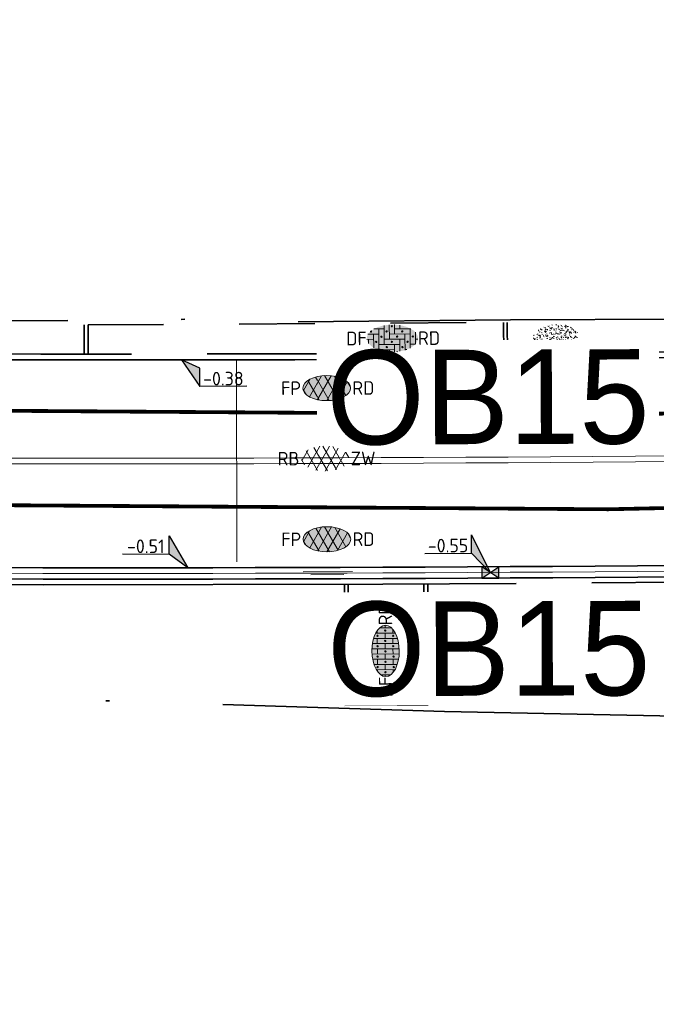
# Model space of a CAD drawing. Header units: metres. Extents: x 0 to 269924, y 0 to 933292.
# Tile 129 of 247: x 134022 to 134039, y 466501 to 466528. Entities that reach past the tile are written whole.
import ezdxf
from ezdxf import colors
from ezdxf.entities.mleader import LeaderData, LeaderLine
from ezdxf.enums import TextEntityAlignment as Align
from ezdxf.math import Vec2, Vec3

# ---------------------------------------------------------------- set-up
doc = ezdxf.new("R2018")
doc.units = ezdxf.units.M
for name, pattern in [('VH-OPSLUITBAND_100X200', [16, 8, -2, 4, -2]), ('VH-OPSLUITBAND_150X250', [24, 16, -2, 4, -2]), ('VW-1-1_STREEP', [2, 1, -1]), ('XX-HIDDEN', [4, 2, -2]), ('XX-PROJECTGRENS', [18, 12, -3, 0, -3])]:
    doc.linetypes.add(name, pattern=pattern)
doc.layers.add('N-WE-GR-GRAS-S', color=7, linetype='Continuous', lineweight=18, true_color=0x00a500)
doc.layers.add('N-WE-RI-HWA_KOLK-S', color=150, linetype='Continuous', lineweight=25, true_color=0x007fff)
for name, color, linetype, lineweight in [('N-WE-KG-GRENS_PROJECT-G', 7, 'XX-PROJECTGRENS', 35), ('N-WE-KL-ET_LS_OV_LICHTMAST-S', 190, 'Continuous', 25), ('N-WE-VH-GOOT-S', 170, 'Continuous', 18), ('N-WE-VH-GOOT_STRAATBAKSTEEN-G', 170, 'Continuous', 35), ('N-WE-VH-KANTOPSLUITING-T18', 10, 'Continuous', 18), ('N-WE-VH-KANTOPSLUITING_OPSLUITBAND_100X200-G', 150, 'VH-OPSLUITBAND_100X200', 35), ('N-WE-VH-KANTOPSLUITING_OPSLUITBAND_150X250-G', 150, 'VH-OPSLUITBAND_150X250', 35), ('N-WE-VH-KANTOPSLUITING_VOORKANTBAND-G', 50, 'Continuous', 35), ('N-WE-VH-MATERIAALGRENS-G', 7, 'XX-HIDDEN', 35), ('N-WE-VH-VERHARDING-T18', 10, 'Continuous', 18), ('N-WE-VH-VERHARDING_ASFALT-S', 7, 'Continuous', 18), ('N-WE-VH-VERHARDING_STRAATBAKSTEEN-S', 7, 'Continuous', 18), ('N-WE-VW-MARKERING_LANGS_STREEP_11_010-G', 7, 'VW-1-1_STREEP', 13), ('X-XX-AL-HOOGTELABEL-S', 7, 'Continuous', 25)]:
    doc.layers.add(name, color=color, linetype=linetype, lineweight=lineweight)
doc.layers.add('X-XX-AL-HULPLIJN-G', color=30, linetype='Continuous', lineweight=18, plot=False)
doc.styles.add('NLCS-ISO', font='NLCS-ISO.ttf')
doc.styles.add('NLCS-ISO-M200-T18', font='NLCS-ISO.ttf', dxfattribs={"height": 0.36})
doc.styles.get("Standard").update_dxf_attribs({"font": 'romand.shx'})

# ---------------------------------------------------------------- blocks, each defined once
blk = doc.blocks.new('*U139')
for p, q in [((2.19, -1.58), (0, 0)), ((0, 0), (1.7, -3.93)), ((1.7, -3.93), (2.19, -1.58)), ((7.77, -5.19), (1.7, -3.93))]:
    blk.add_line(p, q)
blk.add_solid([(2.19, -1.58), (0, 0), (1.7, -3.93)])
at = {"style": 'NLCS-ISO'}
blk.add_attdef('...', text='', height=1.8, rotation=348.3054, dxfattribs=at).set_placement((4.65, -4.97), align=Align.BOTTOM_CENTER)
blk = doc.blocks.new('*U110')
at = {"lineweight": 30, "flags": 106}
blk.add_attdef('OB', text='', height=0.36, dxfattribs=at).set_placement((0, 0.1), align=Align.BOTTOM_CENTER)
blk = doc.blocks.new('SVH-GOOT_SYMBOOL-SO')
at = {"color": 7, "linetype": 'Continuous'}
for p, q in [((0, 2.669), (0, -2.669)), ((0.2, 3.125), (0.2, -3.359)), ((-0.206, 2.137), (-0.206, -2.217))]:
    blk.add_line(p, q, dxfattribs=at)
at = {"style": 'NLCS-ISO'}
blk.add_attdef('MATERIAAL', text='', height=1.8, dxfattribs=at).set_placement((-1.098, 0), align=Align.MIDDLE_RIGHT)
blk.add_attdef('KLEUR', text='', height=1.8, dxfattribs=at).set_placement((1.1, 0), align=Align.MIDDLE_LEFT)
blk = doc.blocks.new('*U248')
for p, q in [((-1.99, 2.94), (-1.58, 5.31)), ((-1.58, 5.31), (0, 0)), ((-8.1, 4), (-1.99, 2.94)), ((0, 0), (-1.99, 2.94))]:
    blk.add_line(p, q)
blk.add_solid([(-1.58, 5.31), (0, 0), (-1.99, 2.94)])
at = {"style": 'NLCS-ISO'}
blk.add_attdef('...', text='', height=1.8, rotation=350.1821, dxfattribs=at).set_placement((-5.12, 3.06), align=Align.BOTTOM_CENTER)
blk = doc.blocks.new('*U517')
for p, q in [((-2.04, 2.27), (-1.56, 4.62)), ((-1.56, 4.62), (0, 0)), ((-8.12, 3.53), (-2.04, 2.27)), ((0, 0), (-2.04, 2.27))]:
    blk.add_line(p, q)
blk.add_solid([(-1.56, 4.62), (0, 0), (-2.04, 2.27)])
at = {"style": 'NLCS-ISO'}
blk.add_attdef('...', text='', height=1.8, rotation=348.3268, dxfattribs=at).set_placement((-5.17, 2.49), align=Align.BOTTOM_CENTER)
blk = doc.blocks.new('*U518')
at = {"layer": 'X-XX-AL-HOOGTELABEL-S', "xscale": 0.2, "yscale": 0.2, "zscale": 0.2, "rotation": 11.58332590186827}
blk.add_blockref('*U517', (0, 0.15), dxfattribs=at).add_auto_attribs({'...': '-0.51'})
blk = doc.blocks.new('*U519')
at = {"layer": 'N-WE-KL-ET_LS_OV_LICHTMAST-S', "color": 0, "linetype": 'ByBlock', "lineweight": -2, "transparency": 16777216, "rotation": 0.05060066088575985}
blk.add_blockref('*U518', (134026.262, 466512.898), dxfattribs=at)
blk = doc.blocks.new('N-SRI-KOLK_STRAAT_450X300-SO')
h = blk.add_hatch(color=256)
h.dxf.hatch_style = 1
h.paths.add_polyline_path([(0, 0), (-1.125, 0.75), (-1.125, -0.75)])
h.paths.add_polyline_path([(1.125, -0.75), (1.125, 0.75), (0, 0)])
for p, q in [((-1.125, -0.75), (1.125, 0.75)), ((1.125, -0.75), (-1.125, 0.75))]:
    blk.add_line(p, q)
at = {"flags": 128}
blk.add_lwpolyline([(-1.125, -0.75), (1.125, -0.75), (1.125, 0.75), (-1.125, 0.75)], close=True, dxfattribs=at)
blk = doc.blocks.new('SVH-SBS_DIKFORMAAT_ELLEBOOG_KL-SO')
h = blk.add_hatch(color=254)
edge = h.paths.add_edge_path()
edge.add_ellipse((1.09, 0.12), major_axis=(3.39, 0), ratio=0.533267, start_angle=0, end_angle=360)
for p, q in [((-1.35, 1.38), (0, 1.38)), ((-0.69, 1.38), (-0.69, -1.38)), ((0, 1.84), (0, -0.69)), ((0.69, 1.92), (0.69, 0)), ((1.38, 1.93), (1.38, 0.69)), ((1.38, 1.38), (3.54, 1.38)), ((2.07, 1.86), (2.07, 1.38)), ((3.45, 1.38), (3.45, -1.18)), ((-2.3, 0), (-1.38, 0)), ((-2.13, 0.69), (-0.69, 0.69)), ((-1.38, 0.69), (-1.38, -1.12)), ((0, 0), (2.76, 0)), ((0.69, 0.69), (3.45, 0.69)), ((2.76, 0.69), (2.76, -1.45)), ((4.14, 0.92), (4.14, -0.67)), ((4.14, 0), (4.48, 0)), ((-2.07, 0), (-2.07, -0.54)), ((-0.69, -0.69), (2.07, -0.69)), ((1.38, -0.69), (1.38, -1.68)), ((2.07, 0), (2.07, -1.61)), ((3.45, -0.69), (4.12, -0.69)), ((-0.8, -1.38), (1.38, -1.38)), ((0.69, -1.38), (0.69, -1.67)), ((2.76, -1.38), (2.98, -1.38))]:
    blk.add_line(p, q)
for centre in [(1.03, 1.72), (-0.35, 0.34), (0.34, 1.03), (1.72, 0.34), (2.41, 1.03), (3.79, 0.34), (-1.04, -0.35), (0.34, -1.04), (1.03, -0.35), (2.41, -1.04), (3.11, -0.35)]:
    blk.add_circle(centre, 0.0881)
for centre, start, end in [((-1.73, 1.03), 158.9124, 101.1902), ((1.72, -1.73), 59.0911, 132.3433)]:
    blk.add_arc(centre, 0.0881, start, end)
at = {"style": 'NLCS-ISO'}
blk.add_attdef('FORMAAT', text='', height=1.8, dxfattribs=at).set_placement((-2.3, 0.12), align=Align.MIDDLE_RIGHT)
blk.add_attdef('KLEUR', text='', height=1.8, dxfattribs=at).set_placement((4.49, 0.12), align=Align.MIDDLE_LEFT)
at = {"style": 'NLCS-ISO', "flags": 1}
blk.add_attdef('FUNCTIE', text='', height=1.8, dxfattribs=at).set_placement((0.12, -3.58), align=Align.MIDDLE_CENTER)
blk = doc.blocks.new('SVH-SBS_DIKFORMAAT_HALFST_KL-SO')
h = blk.add_hatch(color=254)
edge = h.paths.add_edge_path()
edge.add_ellipse((0.06, -0.03), major_axis=(3.39, 0), ratio=0.533267, start_angle=0, end_angle=360)
for p, q in [((-1.73, -1.57), (-1.73, 1.51)), ((-1.04, -1.74), (-1.04, 1.69)), ((-0.35, -1.83), (-0.35, 1.77)), ((0.34, -1.83), (0.34, 1.78)), ((1.03, -1.76), (1.03, 1.71)), ((1.72, -1.6), (1.72, 1.55)), ((-3.34, 0.03), (-3.11, 0.03)), ((-3.11, -0.69), (-3.11, 0.63)), ((-2.65, 1.06), (-2.42, 1.06)), ((-2.42, -1.27), (-2.42, 1.21)), ((-2.42, 0.03), (-1.73, 0.03)), ((-1.73, 1.06), (-1.04, 1.06)), ((-1.04, 0.03), (-0.35, 0.03)), ((-0.35, 1.06), (0.34, 1.06)), ((0.34, 0.03), (1.03, 0.03)), ((1.03, 1.06), (1.72, 1.06)), ((1.72, 0.03), (2.41, 0.03)), ((2.41, -1.33), (2.41, 1.27)), ((2.41, 1.06), (2.77, 1.06)), ((3.1, -0.82), (3.1, 0.77)), ((3.1, 0.03), (3.45, 0.03)), ((-2.8, -1.01), (-2.42, -1.01)), ((-1.73, -1.01), (-1.04, -1.01)), ((-0.35, -1.01), (0.34, -1.01)), ((1.03, -1.01), (1.72, -1.01)), ((2.41, -1.01), (2.91, -1.01))]:
    blk.add_line(p, q)
for centre in [(-2.76, 0), (-2.07, 1.03), (-1.38, 0), (-0.69, 1.03), (0, 0), (0.69, 1.03), (1.38, 0), (2.07, 1.03), (2.76, 0), (-2.07, -1.09), (-0.69, -1.09), (0.69, -1.04), (2.07, -1.04)]:
    blk.add_circle(centre, 0.0881)
blk.add_ellipse((0.06, -0.03), major_axis=(3.39, 0), ratio=0.533267)
at = {"style": 'NLCS-ISO'}
blk.add_attdef('FORMAAT', text='', height=1.8, dxfattribs=at).set_placement((-3.34, -0.03), align=Align.MIDDLE_RIGHT)
blk.add_attdef('KLEUR', text='', height=1.8, dxfattribs=at).set_placement((3.45, -0.03), align=Align.MIDDLE_LEFT)
at = {"style": 'NLCS-ISO', "flags": 1}
blk.add_attdef('FUNCTIE', text='', height=1.8, dxfattribs=at).set_placement((0.12, -3.58), align=Align.MIDDLE_CENTER)
blk = doc.blocks.new('SVH-ASFALT_KL-SO')
at = {"ltscale": 0.1}
for p, q in [((-2.51, -1.23), (-0.92, 1.53)), ((0.09, -1.73), (-1.71, 1.38)), ((-1.45, -1.61), (0.37, 1.54)), ((1.26, -1.54), (-0.53, 1.56)), ((2.29, -1.09), (0.8, 1.48)), ((-3.32, -0.4), (-2.47, 1.08)), ((-1.25, -1.65), (-2.73, 0.92)), ((-0.24, -1.74), (1.52, 1.29)), ((1.15, -1.58), (2.49, 0.75)), ((2.91, 0.06), (2.53, 0.71)), ((-2.96, -0.91), (-3.37, -0.2))]:
    blk.add_line(p, q, dxfattribs=at)
at = {"style": 'NLCS-ISO'}
blk.add_attdef('FUNCTIE_VERHARDING', text='', height=1.8, dxfattribs=at).set_placement((-3.62, -0.09), align=Align.MIDDLE_RIGHT)
blk.add_attdef('KLEUR', text='', height=1.8, dxfattribs=at).set_placement((3.17, -0.09), align=Align.MIDDLE_LEFT)
at = {"style": 'NLCS-ISO', "flags": 1}
blk.add_attdef('FUNCTIE', text='', height=1.8, dxfattribs=at).set_placement((0.12, -3.58), align=Align.MIDDLE_CENTER)
blk = doc.blocks.new('SVH-ASFALT_FP_KL-SO')
at = {"true_color": 0xa50000}
h = blk.add_hatch(color=14, dxfattribs=at)
h.dxf.hatch_style = 1
edge = h.paths.add_edge_path()
edge.add_ellipse((0, 0), major_axis=(0.631, 0), ratio=0.525613, start_angle=0, end_angle=360)
at = {"ltscale": 0.1}
for p, q in [((-0.457, -0.228), (-0.139, 0.323)), ((0.063, -0.33), (-0.296, 0.292)), ((-0.244, -0.305), (0.12, 0.325)), ((0.298, -0.292), (-0.061, 0.33)), ((-0.002, -0.331), (0.349, 0.276)), ((0.503, -0.2), (0.206, 0.313)), ((-0.619, -0.063), (-0.448, 0.233)), ((-0.204, -0.314), (-0.501, 0.201)), ((0.275, -0.298), (0.544, 0.168)), ((0.628, 0.028), (0.552, 0.16)), ((-0.547, -0.165), (-0.629, -0.023))]:
    blk.add_line(p, q, dxfattribs=at)
at = {"layer": 'X-XX-AL-HULPLIJN-G'}
blk.add_ellipse((0, 0), major_axis=(0.631, 0), ratio=0.525613, dxfattribs=at)
at = {"style": 'NLCS-ISO'}
blk.add_attdef('RB', text='', height=0.36, dxfattribs=at).set_placement((-0.679, 0), align=Align.MIDDLE_RIGHT)
blk.add_attdef('RD', text='', height=0.36, dxfattribs=at).set_placement((0.679, 0), align=Align.MIDDLE_LEFT)
blk = doc.blocks.new('SGR-GRAS_01-SO')
at = {"ltscale": 0.1}
for p, q in [((-0.939, 0.84), (-1.004, 0.878)), ((-0.576, 0.919), (-0.64, 0.957)), ((-0.562, 0.919), (-0.509, 0.972)), ((-0.212, 0.998), (-0.269, 1.031)), ((0.073, 0.993), (0.138, 1.031)), ((0.239, 0.923), (0.312, 0.942)), ((0.317, 0.814), (0.304, 0.888)), ((0.594, 0.925), (0.522, 0.945)), ((0.912, 0.894), (0.907, 0.925)), ((1.012, 0.869), (0.947, 0.906)), ((-1.964, -0.07), (-1.977, 0.004)), ((-1.93, 0.188), (-1.925, 0.244)), ((-1.893, 0.237), (-1.921, 0.253)), ((-1.668, 0.023), (-1.595, 0.043)), ((-1.596, 0.241), (-1.649, 0.294)), ((-1.53, 0.316), (-1.595, 0.353)), ((-1.448, 0.644), (-1.521, 0.664)), ((-1.517, 0.187), (-1.442, 0.187)), ((-1.469, 0.576), (-1.482, 0.65)), ((-1.358, 0.206), (-1.431, 0.226)), ((-1.427, 0.476), (-1.354, 0.496)), ((-1.421, 0.131), (-1.356, 0.168)), ((-1.369, 0.009), (-1.382, 0.083)), ((-1.375, 0.106), (-1.322, 0.159)), ((-1.334, 0.111), (-1.328, 0.186)), ((-1.302, 0.761), (-1.324, 0.774)), ((-1.284, 0.684), (-1.278, 0.759)), ((-1.167, 0.395), (-1.232, 0.432)), ((-1.172, 0.241), (-1.225, 0.294)), ((-1.154, 0.647), (-1.207, 0.7)), ((-1.112, 0.172), (-1.04, 0.192)), ((-1.032, 0.028), (-1.097, 0.066)), ((-0.968, 0.512), (-0.915, 0.565)), ((-0.893, 0.496), (-0.965, 0.515)), ((-0.942, 0.187), (-0.867, 0.187)), ((-0.923, 0.418), (-0.858, 0.456)), ((-0.892, 0.812), (-0.817, 0.812)), ((-0.873, 0.655), (-0.886, 0.729)), ((-0.803, 0.057), (-0.875, 0.077)), ((-0.871, 0.625), (-0.799, 0.644)), ((-0.804, 0.474), (-0.869, 0.511)), ((-0.747, 0.241), (-0.8, 0.294)), ((-0.773, 0.089), (-0.786, 0.163)), ((-0.73, 0.647), (-0.783, 0.7)), ((-0.739, 0.034), (-0.732, 0.109)), ((-0.669, 0.107), (-0.734, 0.145)), ((-0.689, 0.607), (-0.682, 0.682)), ((-0.557, 0.321), (-0.485, 0.34)), ((-0.441, 0.553), (-0.506, 0.59)), ((-0.427, 0.785), (-0.499, 0.804)), ((-0.425, 0.706), (-0.36, 0.743)), ((-0.337, 0.347), (-0.41, 0.366)), ((-0.323, 0.241), (-0.376, 0.294)), ((-0.306, 0.186), (-0.371, 0.224)), ((-0.367, 0.187), (-0.292, 0.187)), ((-0.305, 0.647), (-0.358, 0.7)), ((-0.317, 0.812), (-0.242, 0.812)), ((-0.316, 0.774), (-0.244, 0.793)), ((-0.278, 0.735), (-0.291, 0.809)), ((-0.243, 0.017), (-0.17, 0.036)), ((-0.178, 0.169), (-0.191, 0.242)), ((-0.078, 0.632), (-0.143, 0.669)), ((-0.143, -0.043), (-0.137, 0.032)), ((-0.093, 0.53), (-0.087, 0.604)), ((-0.085, 0.159), (-0.032, 0.212)), ((-0.069, 0.189), (-0.004, 0.227)), ((0.057, 0.265), (-0.008, 0.303)), ((-0.002, 0.47), (0.071, 0.489)), ((0.101, 0.241), (0.048, 0.294)), ((0.128, 0.636), (0.056, 0.656)), ((0.119, 0.647), (0.066, 0.7)), ((0.218, 0.198), (0.146, 0.217)), ((0.208, 0.187), (0.283, 0.187)), ((0.286, 0.711), (0.221, 0.748)), ((0.258, 0.812), (0.333, 0.812)), ((0.313, 0.166), (0.385, 0.185)), ((0.322, 0.565), (0.375, 0.618)), ((0.42, 0.344), (0.355, 0.382)), ((0.417, 0.248), (0.404, 0.322)), ((0.429, 0.477), (0.494, 0.514)), ((0.526, 0.241), (0.472, 0.294)), ((0.543, 0.647), (0.49, 0.7)), ((0.555, -0.022), (0.49, 0.015)), ((0.502, 0.452), (0.509, 0.527)), ((0.554, 0.619), (0.626, 0.638)), ((0.649, 0.79), (0.584, 0.827)), ((0.684, 0.487), (0.611, 0.507)), ((0.774, 0.049), (0.701, 0.069)), ((0.784, 0.423), (0.719, 0.461)), ((0.783, 0.187), (0.858, 0.187)), ((0.833, 0.812), (0.908, 0.812)), ((0.918, 0.057), (0.853, 0.094)), ((0.868, 0.315), (0.941, 0.334)), ((0.95, 0.241), (0.897, 0.294)), ((0.967, 0.647), (0.914, 0.7)), ((0.927, 0.764), (0.992, 0.802)), ((1.012, 0.328), (0.999, 0.402)), ((1.15, 0.777), (1.077, 0.796)), ((1.147, 0.502), (1.082, 0.54)), ((1.098, 0.375), (1.104, 0.45)), ((1.109, 0.767), (1.182, 0.787)), ((1.239, 0.338), (1.167, 0.358)), ((1.183, 0.011), (1.255, 0.03)), ((1.206, 0.212), (1.259, 0.265)), ((1.282, 0.136), (1.217, 0.173)), ((1.283, 0.248), (1.348, 0.286)), ((1.374, 0.241), (1.321, 0.294)), ((1.392, 0.647), (1.339, 0.7)), ((1.358, 0.187), (1.433, 0.187)), ((1.424, 0.463), (1.496, 0.483)), ((1.51, 0.581), (1.445, 0.619)), ((1.645, 0.215), (1.58, 0.252)), ((1.607, 0.407), (1.594, 0.481)), ((1.693, 0.298), (1.7, 0.373)), ((1.795, 0.19), (1.722, 0.209)), ((1.738, 0.159), (1.81, 0.179)), ((1.798, 0.241), (1.745, 0.294)), ((1.933, 0.187), (1.948, 0.187)), ((-1.918, -0.157), (-1.854, -0.119)), ((-1.824, -0.083), (-1.897, -0.064)), ((-1.759, -0.13), (-1.823, -0.092)), ((-1.782, -0.301), (-1.729, -0.248)), ((-1.624, -0.496), (-1.689, -0.459)), ((-1.631, -0.572), (-1.684, -0.519)), ((-1.613, -0.166), (-1.667, -0.113)), ((-1.567, -0.438), (-1.492, -0.438)), ((-1.535, -0.657), (-1.498, -0.636)), ((-1.395, -0.051), (-1.46, -0.013)), ((-1.385, -0.462), (-1.378, -0.387)), ((-1.353, -0.281), (-1.281, -0.261)), ((-1.269, -0.232), (-1.341, -0.212)), ((-1.261, -0.417), (-1.326, -0.38)), ((-1.269, -0.557), (-1.282, -0.483)), ((-1.207, -0.572), (-1.26, -0.519)), ((-1.179, -0.67), (-1.252, -0.651)), ((-1.189, -0.166), (-1.242, -0.113)), ((-1.126, -0.784), (-1.191, -0.746)), ((-1.065, -0.386), (-1, -0.348)), ((-1.039, -0.585), (-0.967, -0.565)), ((-0.992, -0.438), (-0.917, -0.438)), ((-0.897, -0.338), (-0.962, -0.301)), ((-0.898, -0.654), (-0.845, -0.601)), ((-0.783, -0.572), (-0.836, -0.519)), ((-0.763, -0.705), (-0.828, -0.667)), ((-0.765, -0.166), (-0.818, -0.113)), ((-0.798, -0.132), (-0.726, -0.112)), ((-0.789, -0.539), (-0.782, -0.464)), ((-0.713, -0.381), (-0.786, -0.361)), ((-0.709, -0.902), (-0.644, -0.864)), ((-0.624, -0.819), (-0.696, -0.799)), ((-0.674, -0.477), (-0.687, -0.403)), ((-0.534, -0.259), (-0.599, -0.222)), ((-0.567, -0.098), (-0.502, -0.061)), ((-0.491, -0.248), (-0.438, -0.195)), ((-0.484, -0.436), (-0.411, -0.416)), ((-0.399, -0.626), (-0.464, -0.588)), ((-0.417, -0.438), (-0.342, -0.438)), ((-0.358, -0.572), (-0.411, -0.519)), ((-0.341, -0.166), (-0.394, -0.113)), ((-0.248, -0.091), (-0.32, -0.072)), ((-0.171, -0.18), (-0.236, -0.143)), ((-0.158, -0.529), (-0.23, -0.51)), ((-0.211, -0.614), (-0.146, -0.577)), ((-0.193, -0.616), (-0.187, -0.541)), ((-0.169, -0.74), (-0.097, -0.72)), ((-0.036, -0.547), (-0.101, -0.509)), ((-0.078, -0.398), (-0.091, -0.324)), ((0.066, -0.572), (0.013, -0.519)), ((0.084, -0.166), (0.031, -0.113)), ((0.072, -0.287), (0.144, -0.268)), ((0.192, -0.101), (0.127, -0.064)), ((0.158, -0.438), (0.233, -0.438)), ((0.308, -0.24), (0.235, -0.221)), ((0.327, -0.468), (0.262, -0.43)), ((0.287, -0.327), (0.352, -0.289)), ((0.397, -0.678), (0.325, -0.659)), ((0.386, -0.591), (0.459, -0.572)), ((0.393, -0.601), (0.446, -0.548)), ((0.462, -0.834), (0.397, -0.797)), ((0.402, -0.693), (0.409, -0.618)), ((0.49, -0.572), (0.437, -0.519)), ((0.452, -0.12), (0.459, -0.046)), ((0.508, -0.166), (0.455, -0.113)), ((0.517, -0.318), (0.504, -0.244)), ((0.617, -0.884), (0.604, -0.81)), ((0.69, -0.389), (0.625, -0.351)), ((0.627, -0.138), (0.7, -0.119)), ((0.643, -0.843), (0.708, -0.806)), ((0.733, -0.438), (0.808, -0.438)), ((0.825, -0.755), (0.76, -0.718)), ((0.785, -0.039), (0.85, -0.002)), ((0.863, -0.389), (0.791, -0.37)), ((0.799, -0.195), (0.852, -0.142)), ((0.914, -0.572), (0.861, -0.519)), ((0.932, -0.166), (0.879, -0.113)), ((0.953, -0.827), (0.88, -0.808)), ((0.942, -0.442), (1.014, -0.423)), ((1.053, -0.31), (0.988, -0.272)), ((0.998, -0.77), (1.004, -0.696)), ((1.048, -0.198), (1.054, -0.123)), ((1.112, -0.239), (1.099, -0.165)), ((1.188, -0.676), (1.123, -0.639)), ((1.141, -0.556), (1.206, -0.518)), ((1.212, -0.805), (1.199, -0.731)), ((1.329, -0.1), (1.256, -0.08)), ((1.256, -0.746), (1.328, -0.727)), ((1.339, -0.572), (1.286, -0.519)), ((1.356, -0.166), (1.303, -0.113)), ((1.308, -0.438), (1.383, -0.438)), ((1.419, -0.538), (1.346, -0.518)), ((1.416, -0.231), (1.351, -0.193)), ((1.551, -0.597), (1.486, -0.56)), ((1.497, -0.293), (1.569, -0.274)), ((1.639, -0.268), (1.704, -0.231)), ((1.643, -0.275), (1.65, -0.2)), ((1.684, -0.547), (1.736, -0.495)), ((1.707, -0.159), (1.694, -0.085)), ((1.713, -0.522), (1.71, -0.519)), ((1.779, -0.152), (1.715, -0.114)), ((1.781, -0.166), (1.728, -0.113)), ((1.884, -0.248), (1.812, -0.229)), ((-0.836, -0.943), (-0.853, -0.926)), ((-0.725, -0.889), (-0.652, -0.869)), ((-0.582, -0.994), (-0.587, -0.97)), ((-0.376, -0.979), (-0.429, -0.926)), ((-0.265, -0.992), (-0.33, -0.955)), ((-0.068, -0.968), (-0.141, -0.948)), ((-0.014, -1.008), (0.039, -0.955)), ((0.048, -0.979), (-0.005, -0.926)), ((0.021, -0.964), (0.008, -0.89)), ((0.099, -0.913), (0.034, -0.876)), ((0.172, -1.037), (0.218, -1.024)), ((0.472, -0.979), (0.419, -0.926)), ((0.701, -0.895), (0.773, -0.876)), ((0.856, -0.938), (0.844, -0.926))]:
    blk.add_line(p, q, dxfattribs=at)
at = {"ltscale": 0.1, "style": 'NLCS-ISO'}
blk.add_attdef('TYPE', text='', height=0.5, dxfattribs=at).set_placement((3.471, -0.016), align=Align.MIDDLE_CENTER)

msp = doc.modelspace()

# ---------------------------------------------------------------- linework, layer by layer
at = {"layer": 'N-WE-KG-GRENS_PROJECT-G', "flags": 128}
msp.add_lwpolyline([(133942.152, 466524.013), (133955.533, 466522.507), (133956.145, 466521.626), (133962.811, 466521.355), (133963.543, 466522.67), (133965.054, 466522.563), (133965.551, 466521.193), (133981.5, 466520.334), (133981.565, 466520.896), (133982.028, 466520.86), (133994.134, 466520.33), (133994.151, 466519.671), (134009.067, 466519.478), (134013.911, 466519.512), (134027.732, 466519.636), (134028.693, 466519.554), (134034.796, 466519.611), (134050.86, 466519.659), (134068.501, 466520.152), (134071.254, 466520.237), (134077.26, 466520.692), (134094.041, 466522.635), (134101.385, 466523.282), (134101.428, 466523.91), (134128.995, 466527.092), (134141.938, 466528.627), (134148.421, 466529.392), (134148.476, 466529.087), (134157.108, 466530.24), (134157.762, 466530.339), (134157.953, 466529.076), (134163.706, 466529.946), (134172.69, 466531.055), (134201.838, 466535.069), (134202.197, 466534.878), (134203.304, 466535.042), (134208.161, 466535.722), (134214.682, 466536.673), (134215.15, 466536.846), (134235.766, 466539.754), (134239.587, 466540.449), (134251.117, 466542.218), (134251.536, 466542.09), (134264.479, 466543.833), (134264.487, 466544.317), (134273.56, 466545.641), (134273.608, 466545.287), (134285.679, 466546.863), (134299.118, 466548.971), (134309.192, 466550.345), (134329.805, 466553.659), (134341.526, 466555.206), (134346.97, 466556.112), (134351.977, 466556.025), (134358.949, 466556.887), (134359.186, 466557.313), (134365.426, 466557.917), (134389.225, 466560.758), (134395.395, 466561.519), (134400.633, 466562.019), (134418.638, 466563.907), (134426.404, 466566.343), (134432.472, 466567.14), (134437.532, 466567.422), (134444.848, 466568.25), (134448.277, 466568.388), (134484.594, 466572.762), (134486.539, 466572.966), (134490.599, 466573.546), (134498.499, 466574.536), (134514.318, 466576.701), (134542.397, 466581.367), (134546.702, 466582.122), (134551.593, 466582.441), (134551.871, 466583.179), (134557.906, 466584.406), (134558.276, 466584.115), (134567.36, 466586.004), (134582.717, 466588.715), (134583.108, 466588.972), (134590.444, 466590.398), (134630.038, 466598.271), (134633.264, 466598.923), (134632.087, 466604.993), (134646.051, 466607.537), (134647.414, 466607.429), (134666.972, 466611.405), (134675.342, 466617.463), (134674.819, 466607.593), (134696.995, 466610.537), (134702.172, 466611.327), (134706.525, 466612.071), (134709.085, 466612.323), (134712.087, 466612.776), (134715, 466613.203), (134716.349, 466613.229), (134723.364, 466613.968), (134738.981, 466616.639), (134746.062, 466617.28), (134746.09, 466616.641), (134760.121, 466618.861), (134759.993, 466619.829), (134768.446, 466621.137), (134784.615, 466623.738), (134787.541, 466625.072), (134796.772, 466626.479), (134796.899, 466625.715), (134813.878, 466628.545), (134820.226, 466629.584), (134847.68, 466634.234), (134881.79, 466639.204), (134881.926, 466639.532), (134884.43, 466640.009), (134893.797, 466641.711), (134903.085, 466643.328), (134904.138, 466643.527), (134920.265, 466646.374), (134921.332, 466646.578), (134937.367, 466649.518), (134938.501, 466649.708), (134961.555, 466654.096), (134967.764, 466655.262), (134974.722, 466656.563), (134984.23, 466658.491), (134992.023, 466659.998), (134995.809, 466660.766), (135000.442, 466661.693), (135009.695, 466663.648), (135010.659, 466663.869), (135018.832, 466665.618), (135021.92, 466666.314), (135034.093, 466668.943), (135034.161, 466668.769), (135043.8, 466670.832), (135059.084, 466674.02), (135068.771, 466676.078), (135083.089, 466679.034), (135091.902, 466680.993), (135097.488, 466682.166), (135104.831, 466683.651), (135116.534, 466686.231), (135119.892, 466686.792), (135126.3, 466688.013), (135127.347, 466688.196), (135130.448, 466688.891), (135135.602, 466689.887), (135140.19, 466691.518), (135166.592, 466696.94), (135182.368, 466700.724), (135201.902, 466704.748), (135203.941, 466705.082), (135209.867, 466705.957), (135217.801, 466707.782), (135228.821, 466709.933), (135242.391, 466712.598), (135277.698, 466719.723), (135279.457, 466720.111), (135279.55, 466721.578), (135288.178, 466723.073), (135350.963, 466735.305), (135501.986, 466763.685), (135501.162, 466761.839), (135525.132, 466766.833), (135533.639, 466768.672), (135569.042, 466775.188), (135582.767, 466777.378), (135584.022, 466777.634), (135585.675, 466776.264, 0.01918), (135652.451, 466792.01), (135652.891, 466793.457), (135660.981, 466795.919), (135661.574, 466796.074), (135664.481, 466796.836), (135665.946, 466796.651), (135673.558, 466799.328), (135680.977, 466801.739), (135687.276, 466804.201), (135692.547, 466806.295), (135705.432, 466809.743), (135712.094, 466810.706), (135728.145, 466817.035), (135760.285, 466825.832), (135773.458, 466829.179), (135789.116, 466834.08), (135813.029, 466842.892), (135823.352, 466846.718), (135839.426, 466852.91), (135860.96, 466860.89), (135867.928, 466863.26), (135895.199, 466872.784), (135899.312, 466861.8), (135873.359, 466852.082), (135873.188, 466848.843), (135867.814, 466846.669), (135856.104, 466842.036), (135847.253, 466838.505), (135830.033, 466832.514), (135818.854, 466828.652), (135812.865, 466826.949), (135808.959, 466825.804), (135805.053, 466824.658), (135770.731, 466814.307), (135766.971, 466812.016), (135761.879, 466808.079), (135757.591, 466807.133), (135743.839, 466803.566), (135724.075, 466798.35), (135721.275, 466798.229), (135720.422, 466801.401), (135715.133, 466799.834), (135698.553, 466794.754), (135698.279, 466793.693), (135686.038, 466790.352), (135686.038, 466789.248), (135686.038, 466787.562), (135681.985, 466786.092), (135677.719, 466785.319), (135623.458, 466770.711), (135607.41, 466767.662), (135584.355, 466763.142), (135577.091, 466761.475), (135570.47, 466760.803), (135524.714, 466753.103), (135522.642, 466752.878), (135515.666, 466751.661), (135498.388, 466748.218), (135460.498, 466741.759), (135438.515, 466737.953), (135402.134, 466731.048), (135401.842, 466732.671), (135396.111, 466731.637), (135390.927, 466730.659), (135374.008, 466727.423), (135342.463, 466720.896), (135337.831, 466720.249), (135332.781, 466719.412), (135316.41, 466716.549), (135312.764, 466716.512), (135301.04, 466714.003), (135296.667, 466713.077), (135288.078, 466711.338), (135288.031, 466710.414), (135288.066, 466708.643), (135283.612, 466707.738), (135244.114, 466700.084), (135242.59, 466702.114), (135218.779, 466697.088), (135216.4, 466696.736), (135207.126, 466694.996), (135197.842, 466693.22), (135196.987, 466690.777), (135188.214, 466689.009), (135186.218, 466690.919), (135157.953, 466685.339), (135157.545, 466682.623), (135152.388, 466681.564), (135151.517, 466683.806), (135135.729, 466680.62), (135134.464, 466677.149), (135128.184, 466675.854), (135125.788, 466678.571), (135109.606, 466675.114), (135107.871, 466673.543), (135107.871, 466672.134), (135099.469, 466670.442), (135080.265, 466666.625), (135079.406, 466666.151), (135069.61, 466664.202), (135057.638, 466661.759), (135035.803, 466657.155), (135033.723, 466658.689), (135013.618, 466654.679), (135014.198, 466652.086), (135012.612, 466651.731), (135012.176, 466654.16), (134999.525, 466651.581), (134981.058, 466648.065), (134978.74, 466647.609), (134978.586, 466647.723), (134973.29, 466646.777), (134967.912, 466645.754), (134966.071, 466645.409), (134952.75, 466642.776), (134952.592, 466643.577), (134951.246, 466643.315), (134944.955, 466642.097), (134940.872, 466641.345), (134939.907, 466640.789), (134925.329, 466637.906), (134925.171, 466637.877), (134925.333, 466636.966), (134925.553, 466635.733), (134922.159, 466635.157), (134921.983, 466636.201), (134920.712, 466635.973), (134906.644, 466633.431), (134906.509, 466633.768), (134899.927, 466632.517), (134896.041, 466630.574), (134862.297, 466626.202), (134861.423, 466623.924), (134854.723, 466622.819), (134853.222, 466624.597), (134834.721, 466621.381), (134818.755, 466618.638), (134803.128, 466616.182), (134801.097, 466614.744), (134787.48, 466613.242), (134768.983, 466610.888), (134755.14, 466609.258), (134754.957, 466609.237), (134754.786, 466610.217), (134731.872, 466606.359), (134713.4, 466603.055), (134699.607, 466600.717), (134685.428, 466598.156), (134675.878, 466596.194), (134672.276, 466595.656), (134668.91, 466595.016), (134645.926, 466591.058), (134638.577, 466590.001), (134611.474, 466584.899), (134601.717, 466583.131), (134600.6, 466582.901), (134592.762, 466581.44), (134575.118, 466578.109), (134569.726, 466577.127), (134558.057, 466574.923), (134547.369, 466573.132), (134538.23, 466571.522), (134531.355, 466570.551), (134524.272, 466569.346), (134519.026, 466568.326), (134515.39, 466567.719), (134505.384, 466563.341), (134500.986, 466562.643), (134495.881, 466561.909), (134495.823, 466562.312), (134492.204, 466563.642), (134484.398, 466562.518), (134478.905, 466561.786), (134469.843, 466560.533), (134464.536, 466559.742), (134456.919, 466558.745), (134448.033, 466557.687), (134433.208, 466556.61), (134412.104, 466554.577), (134407.553, 466554.101), (134387.467, 466551.741), (134381.785, 466550.955), (134364.962, 466548.659), (134360.191, 466548.481), (134354.944, 466547.628), (134324.113, 466542.837), (134319.685, 466541.923), (134312.466, 466540.844), (134307.061, 466539.9), (134305.527, 466540.739), (134283.993, 466537.831), (134278.004, 466536.268), (134260.392, 466533.941), (134253.899, 466532.65), (134244.867, 466531.618), (134227.961, 466528.835), (134196.876, 466524.748), (134191.294, 466524.652), (134189.441, 466519.487), (134180.543, 466523.251), (134138.079, 466517.961), (134135.279, 466517.668), (134120.646, 466515.791), (134115.858, 466514.998), (134094.415, 466512.788), (134094.483, 466512.133), (134077.905, 466510.692), (134056.132, 466509.19), (134043.898, 466509.02), (134033.049, 466509.242), (134023.923, 466509.529), (134011.048, 466510.262), (134011.12, 466510.989), (133978.031, 466511.971), (133977.492, 466511.386), (133976.525, 466511.415), (133970.93, 466511.61), (133940.859, 466512.853), (133936.339, 466513.04), (133926.354, 466513.566), (133918.767, 466513.929), (133914.845, 466514.016), (133909.555, 466514.279), (133907.78, 466514.373), (133898.183, 466514.701), (133889.291, 466514.99), (133877.411, 466515.387), (133865.169, 466516.189), (133858.598, 466516.511), (133853.557, 466516.784), (133840.824, 466517.534), (133833.647, 466517.757), (133833.706, 466517.421), (133832.853, 466517.458), (133826.979, 466517.575), (133808.076, 466518.296), (133803.308, 466518.179), (133802.56, 466518.555), (133780.072, 466520.153), (133779.6, 466519.291), (133774.066, 466519.538), (133773.735, 466520.559), (133740.527, 466522.642), (133713.376, 466524.159), (133705.703, 466524.636), (133705.709, 466526.266), (133685.059, 466527.583), (133660.563, 466529.253), (133639.129, 466529.346), (133622.453, 466530.286), (133616.388, 466530.543), (133614.494, 466530.624), (133604.393, 466531.597), (133597.464, 466531.465), (133574.3, 466531.955), (133566.695, 466531.543), (133561.32, 466531.616), (133554.142, 466531.627), (133545.309, 466531.719), (133535.509, 466531.795), (133530.483, 466531.897), (133499.098, 466532.845), (133498.91, 466530.624), (133497.604, 466522.359), (133448.566, 466524.379), (133448.421, 466522.59), (133414.567, 466524.034), (133414.497, 466533.241), (133401.904, 466533.723), (133353.812, 466535.745), (133352.26, 466536.139), (133333.107, 466536.524), (133333.343, 466545.829), (133369.152, 466544.714), (133381.325, 466544.396), (133400.699, 466543.637), (133404.005, 466543.551), (133435.456, 466542.61), (133435.456, 466542.277), (133451.526, 466541.628), (133467.883, 466541.235), (133477.659, 466542.034), (133509.103, 466541.442), (133515.138, 466541.284), (133519.939, 466540.992), (133525.525, 466540.798), (133532.518, 466540.097), (133548.147, 466539.778), (133548.297, 466540.601), (133555.22, 466540.722), (133564.265, 466540.558), (133565.06, 466540.188), (133570.074, 466540.025), (133574.07, 466539.875), (133576.623, 466539.795), (133577.163, 466540.007), (133601.21, 466539.677), (133602.809, 466541.635), (133610.483, 466541.448), (133611.878, 466539.353), (133618.8, 466539.154), (133622.331, 466538.943), (133622.362, 466539.485), (133627.247, 466539.274), (133627.305, 466538.709), (133642.487, 466537.733), (133654.92, 466537.235), (133674.71, 466536.649), (133674.766, 466536.962), (133682.638, 466536.639), (133685.084, 466535.631), (133701.924, 466534.36), (133703.6, 466534.856), (133708.504, 466534.396), (133731.895, 466532.391), (133737.992, 466531.942), (133749.854, 466530.901), (133752.15, 466530.77), (133756.921, 466530.655), (133767.535, 466530.109), (133779.853, 466530.016), (133787.77, 466529.934), (133810.905, 466528.967), (133832.384, 466528.238), (133837.192, 466527.837), (133897.841, 466525.036)], format="xyb", close=True, dxfattribs=at)
at = {"layer": 'N-WE-VH-GOOT_STRAATBAKSTEEN-G'}
msp.add_lwpolyline([(133341.192, 466538.034), (133548.299, 466533.099), (133604.484, 466532.752, -0.012398), (133694.641, 466528.294), (133747.111, 466524.328, 0.006097), (133941.572, 466515.108, 0.02139), (134085.33, 466514.138, 0.018724), (134137.889, 466519.445, 0.007401), (134227.449, 466531.463), (134342.22, 466547.549), (134354.896, 466549.127)], format="xyb", dxfattribs=at)
at = {"layer": 'N-WE-VH-KANTOPSLUITING_OPSLUITBAND_100X200-G'}
for points in [[(134034.712, 466519.54), (134034.717, 466518.727)], [(134023.52, 466519.474), (134023.52, 466518.698)], [(134030.406, 466512.606), (134030.417, 466509.402), (134032.617, 466509.41), (134032.606, 466512.614)]]:
    msp.add_lwpolyline(points, dxfattribs=at)
at = {"layer": 'N-WE-VH-KANTOPSLUITING_OPSLUITBAND_150X250-G', "flags": 128}
for points in [[(133803.113, 466520.735, 0.00434), (133941.553, 466514.658, 0.021391), (134085.352, 466513.689, 0.018725), (134137.947, 466518.998, 0.0074), (134227.513, 466531.018), (134342.279, 466547.103), (134357.862, 466549.043), (134370.399, 466550.491), (134396.702, 466553.651), (134410.894, 466555.167), (134423.677, 466556.499), (134434.291, 466557.562), (134443.264, 466558.511), (134460.798, 466560.369), (134480.489, 466562.873), (134486.856, 466563.749), (134497.101, 466565.414), (134501.62, 466566.211)], [(133858.873, 466524.109), (133862.869, 466523.923, 0.002476), (133941.812, 466520.753, 0.021385), (134085.05, 466519.782, 0.018716), (134137.166, 466525.049, 0.007407), (134226.64, 466537.055), (134341.479, 466553.15), (134357.135, 466555.1), (134369.685, 466556.55), (134396.014, 466559.712), (134410.254, 466561.233), (134423.057, 466562.567), (134434.075, 466563.671), (134435.475, 466563.82), (134445.045, 466564.834), (134456.115, 466566.007), (134460.09, 466566.428)]]:
    msp.add_lwpolyline(points, format="xyb", dxfattribs=at)
at = {"layer": 'N-WE-VH-KANTOPSLUITING_VOORKANTBAND-G', "flags": 128}
for points in [[(133803.121, 466520.885, 0.00434), (133941.56, 466514.808, 0.02139), (134085.345, 466513.838, 0.018725), (134137.927, 466519.147, 0.0074), (134227.492, 466531.166), (134342.26, 466547.251), (134357.844, 466549.192), (134370.381, 466550.64), (134396.685, 466553.8), (134410.879, 466555.316), (134423.662, 466556.648), (134434.337, 466557.718), (134443.187, 466558.654), (134460.781, 466560.518), (134480.47, 466563.022), (134486.834, 466563.897), (134497.076, 466565.562), (134611.302, 466585.708), (134638.644, 466590.605), (134674.736, 466596.922), (134713.523, 466603.885), (134725.136, 466605.892), (134795.068, 466617.445), (134824.131, 466622.682)], [(134683.128, 466604.321), (134673.723, 466602.633), (134637.633, 466596.316), (134610.287, 466591.418), (134496.107, 466571.28), (134485.974, 466569.633), (134479.709, 466568.772), (134476.477, 466568.361), (134460.109, 466566.28), (134456.131, 466565.858), (134444.999, 466564.678), (134435.552, 466563.677), (134434.09, 466563.522), (134423.072, 466562.418), (134410.27, 466561.084), (134396.031, 466559.563), (134369.703, 466556.401), (134357.153, 466554.951), (134341.499, 466553.001), (134226.661, 466536.907, -0.007407), (134137.185, 466524.9, -0.018717), (134085.057, 466519.632, -0.021385), (133941.805, 466520.603, -0.002476), (133862.862, 466523.773)]]:
    msp.add_lwpolyline(points, format="xyb", dxfattribs=at)
for points in [[(134034.612, 466519.539), (134034.617, 466518.726)], [(134023.62, 466519.474), (134023.62, 466518.697)], [(134030.506, 466512.607), (134030.516, 466509.503), (134032.516, 466509.509), (134032.506, 466512.614)]]:
    msp.add_lwpolyline(points, dxfattribs=at)
at = {"layer": 'N-WE-VH-MATERIAALGRENS-G'}
msp.add_lwpolyline([(134023.62, 466519.474), (134034.612, 466519.539)], dxfattribs=at)
at = {"layer": 'N-WE-VW-MARKERING_LANGS_STREEP_11_010-G', "ltscale": 5, "const_width": 0.1, "flags": 128}
for points in [[(133770.22, 466526.99, 0.00538), (133941.742, 466519.104, 0.021386), (134085.132, 466518.133, 0.018719), (134137.377, 466523.412, 0.002456), (134167.103, 466527.102, 0.002456)], [(134167.43, 466524.623, -0.002455), (134137.697, 466520.933, -0.018722), (134085.256, 466515.636, -0.021389), (133941.636, 466516.606, -0.00538), (133770.074, 466524.494, -0.00538)]]:
    msp.add_lwpolyline(points, format="xyb", dxfattribs=at)
at = {"layer": 'X-XX-AL-HULPLIJN-G'}
for points in [[(133341.257, 466540.784), (133548.34, 466535.849), (133604.526, 466535.502, -0.012402), (133694.847, 466531.036), (133747.296, 466527.072, 0.006097), (133941.689, 466517.855, 0.021388), (134085.194, 466516.885, 0.006155), (134102.446, 466518.191, 0.006155)], [(133346.847, 466537.75), (133548.297, 466532.949), (133604.481, 466532.602, -0.012398), (133694.63, 466528.144), (133747.101, 466524.179, 0.000968), (133777.966, 466522.398, 0.005129), (133941.566, 466514.958, 0.02139), (134085.337, 466513.988, 0.018724), (134137.908, 466519.296, 0.002454), (134167.645, 466522.987)], [(134167.251, 466526.012, -0.002456), (134137.518, 466522.321, -0.01872), (134085.186, 466517.035, -0.021387), (133941.695, 466518.005, -0.005255), (133774.149, 466525.666, -0.005255)], [(133818.411, 466520.245, 0.003861), (133941.566, 466514.958, 0.02139), (134085.337, 466513.988, 0.006169), (134102.701, 466515.302)]]:
    msp.add_lwpolyline(points, format="xyb", dxfattribs=at)
at = {"layer": 'X-XX-AL-HULPLIJN-G', "flags": 128}
for points in [[(133770.307, 466528.488, 0.002309), (133843.882, 466524.652), (133857.867, 466524), (133862.862, 466523.773, 0.002476), (133941.805, 466520.603, 0.0128), (134027.55, 466518.549, 0.0128)], [(134026.089, 466518.548, 0.008801), (134085.057, 466519.632)]]:
    msp.add_lwpolyline(points, format="xyb", dxfattribs=at)
at = {"layer": 'X-XX-AL-HULPLIJN-G'}
msp.add_lwpolyline([(134027.55, 466518.549), (134027.559, 466513.199)], dxfattribs=at)

# ---------------------------------------------------------------- block references
at = {"layer": 'N-WE-GR-GRAS-S', "xscale": 0.2999999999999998, "yscale": 0.2999999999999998, "zscale": 0.2999999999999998, "rotation": 4.34}
for p in [(134035.995, 466519.171), (134035.439, 466510.928)]:
    msp.add_blockref('SGR-GRAS_01-SO', p, dxfattribs=at)
at = {"layer": 'N-WE-KL-ET_LS_OV_LICHTMAST-S'}
msp.add_blockref('*U519', (0, 0), dxfattribs=at)
at = {"layer": 'N-WE-RI-HWA_KOLK-S', "xscale": 0.2, "yscale": 0.2, "zscale": 0.2, "rotation": 0.3232532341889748}
msp.add_blockref('N-SRI-KOLK_STRAAT_450X300-SO', (134034.262, 466512.924), dxfattribs=at)
at = {"layer": 'N-WE-VH-GOOT-S', "xscale": 0.2, "yscale": 0.2, "zscale": 0.2, "rotation": 90.19048600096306}
msp.add_blockref('SVH-GOOT_SYMBOOL-SO', (134029.941, 466512.905), dxfattribs=at)
at = {"layer": 'N-WE-VH-KANTOPSLUITING-T18'}
ref = msp.add_blockref('*U110', (134029.922, 466518.705), dxfattribs=dict(at, rotation=0.1904860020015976))
lines = msp.add_mtext('OB15', dxfattribs={"layer": '0', "insert": (134029.921, 466518.805), "char_height": 2.5, "attachment_point": 1, "rotation": 0.1905, "bg_fill": 3, "box_fill_scale": 1.1, "bg_fill_color": 256, "bg_fill_transparency": 0})
ref.add_attrib('OB', '', (134029.921, 466518.805), dxfattribs={"flags": 60}).embed_mtext(lines)
ref = msp.add_blockref('*U110', (134029.944, 466512.045), dxfattribs=dict(at, rotation=0.1904860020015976))
lines = msp.add_mtext('OB15', dxfattribs={"layer": '0', "insert": (134029.944, 466512.145), "char_height": 2.5, "attachment_point": 1, "rotation": 0.1905, "bg_fill": 3, "box_fill_scale": 1.1, "bg_fill_color": 256, "bg_fill_transparency": 0})
ref.add_attrib('OB', '', (134029.944, 466512.145), dxfattribs={"flags": 60}).embed_mtext(lines)
at = {"layer": 'N-WE-VH-VERHARDING_ASFALT-S', "rotation": 0.1764078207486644}
for p in [(134029.935, 466517.801), (134029.94, 466513.801)]:
    msp.add_blockref('SVH-ASFALT_FP_KL-SO', p, dxfattribs=at).add_auto_attribs({'RD': 'RD', 'RB': 'FP'})
at = {"layer": 'N-WE-VH-VERHARDING_ASFALT-S', "xscale": 0.2, "yscale": 0.2, "zscale": 0.2, "rotation": 0.1780518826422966}
msp.add_blockref('SVH-ASFALT_KL-SO', (134029.937, 466515.955), dxfattribs=at).add_auto_attribs({'FUNCTIE_VERHARDING': 'RB', 'KLEUR': 'ZW'})
at = {"layer": 'N-WE-VH-VERHARDING_STRAATBAKSTEEN-S', "xscale": 0.2, "yscale": 0.2, "zscale": 0.2}
for name, p, rotation in [('SVH-SBS_DIKFORMAAT_ELLEBOOG_KL-SO', (134031.453, 466519.094), 0.3399274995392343), ('SVH-SBS_DIKFORMAAT_HALFST_KL-SO', (134031.486, 466510.833), 90.22835273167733)]:
    msp.add_blockref(name, p, dxfattribs=dict(at, rotation=rotation)).add_auto_attribs({'FORMAAT': 'DF', 'KLEUR': 'RD'})
at = {"layer": 'X-XX-AL-HOOGTELABEL-S', "xscale": 0.2, "yscale": 0.2, "zscale": 0.2}
for name, p, rotation, values in [('*U139', (134026.089, 466518.548), 11.74653794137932, {'...': '-0.38'}), ('*U248', (134034.262, 466512.924), 10.14112529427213, {'...': '-0.55'})]:
    msp.add_blockref(name, p, dxfattribs=dict(at, rotation=rotation)).add_auto_attribs(values)

# ---------------------------------------------------------------- leaders
at = {"layer": 'N-WE-VH-VERHARDING-T18'}
ml = msp.add_multileader_mtext('Standard', dxfattribs=at)
ml.set_content('', color=256, style='NLCS-ISO-M200-T18')
ml.set_leader_properties(color=256, linetype='ByLayer', lineweight=-1)
ml.build(insert=Vec2(0, 0))
ml.multileader.update_dxf_attribs({"has_dogleg": 0, "text_left_attachment_type": 5, "text_right_attachment_type": 5, "dogleg_length": 0.36, "arrow_head_size": 0.36})
ctx = ml.context
ctx.base_point, ctx.char_height, ctx.arrow_head_size, ctx.landing_gap_size, ctx.plane_origin = Vec3(135697.392, 466805.766), 0.36, 0.36, 0.18, Vec3(135695.697, 466805.189)
ctx.left_attachment, ctx.right_attachment = 5, 5
notes = []
notes.append((ctx, [(0, (0, 0, 0), (0, 0), (1, 0), 1, [])]))
ctx.mtext.insert, ctx.mtext.rotation, ctx.mtext.flow_direction = Vec3(135697.572, 466806.126), -0.147529, 5
for ctx, leaders in notes:
    for number, flags, end, landing, length, lines in leaders:
        leader = LeaderData()
        leader.index, (leader.has_last_leader_line, leader.has_dogleg_vector, leader.attachment_direction) = number, flags
        leader.last_leader_point, leader.dogleg_vector, leader.dogleg_length = Vec3(end), Vec3(landing), length
        for number, points, colour, breaks in lines:
            line = LeaderLine()
            line.index, line.vertices, line.color, line.breaks = number, Vec3.list(points), colors.encode_raw_color(colour), breaks
            leader.lines.append(line)
        ctx.leaders.append(leader)

doc.saveas('drawing.dxf')
